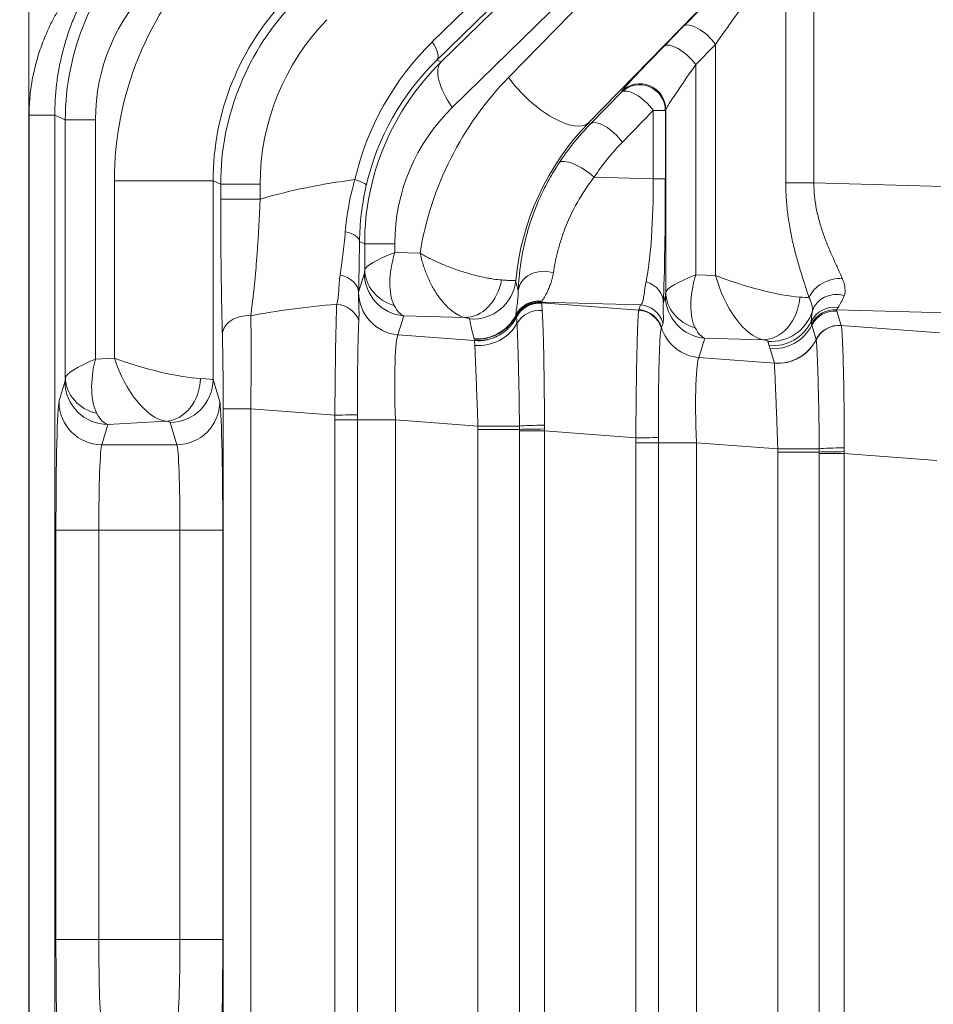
# Model space of a CAD drawing. Header units: millimetres. Extents: x 4 to 836, y 5 to 589.
# Tile 158 of 163: x 737 to 748, y 332 to 344. Entities that reach past the tile are written whole.
import ezdxf

# ---------------------------------------------------------------- set-up
doc = ezdxf.new("R2010")
doc.units = ezdxf.units.MM
doc.layers.add('1', color=7, linetype='Continuous', true_color=0xffffff)
doc.styles.add('ideas_simplex', font='simplex.shx')
doc.dimstyles.get("Standard").update_dxf_attribs({"dimtxt": 0.18, "dimasz": 0.18, "dimexe": 0.18, "dimexo": 0.0625, "dimgap": 0.09, "dimtad": 0, "dimtih": 1, "dimtoh": 1, "dimdec": 4, "dimzin": 0, "dimdsep": 46, "dimtxsty": 'Standard', "dimcen": 0.09, "dimadec": 0, "dimazin": 0, "dimtfac": 1, "dimtdec": 4, "dimtofl": 0, "dimtmove": 0, "dimatfit": 3, "dimfxl": 1, "dimtolj": 1, "dimtzin": 0, "dimarcsym": 0})

# ---------------------------------------------------------------- blocks, each defined once
blk = doc.blocks.new('_U0')
at = {"layer": '1', "color": 27, "lineweight": 13}
for p, q in [((692.58978, 322.531272), (733.359921, 387.302931)), ((733.359921, 387.302931), (735.359921, 387.302931))]:
    blk.add_line(p, q, dxfattribs=at)
at = {"layer": '1', "color": 27, "lineweight": 18}
for points in [[(698.87565, 332.517655), (700.026073, 335.338352), (700.921432, 334.774779)], [(696.585037, 328.878549), (695.434614, 326.057851), (694.539254, 326.621425)]]:
    blk.add_solid(points, dxfattribs=at)
at = {"layer": '1', "color": 87, "linetype": 'Continuous', "lineweight": 25, "char_height": 3, "attachment_point": 7, "line_spacing_factor": 1.204819, "style": 'ideas_simplex'}
for s, insert in [('\\W0.5945;4 N°5 {\\Fgdt;x}6', (740.588921, 384.937931)), ('\\W0.9188;M', (737.018921, 384.937931))]:
    blk.add_mtext(s, dxfattribs=dict(at, insert=insert))
blk = doc.blocks.new('_U8')
at = {"layer": '1', "color": 87, "lineweight": 25}
for p, q in [((783.434647, 346.409442), (777.809647, 346.409442)), ((777.809647, 346.409442), (777.809647, 344.909442)), ((783.434647, 344.909442), (783.434647, 346.409442)), ((777.809647, 333.704442), (777.809647, 332.204442)), ((783.434647, 332.204442), (783.434647, 333.704442)), ((777.809647, 332.204442), (783.434647, 332.204442))]:
    blk.add_line(p, q, dxfattribs=at)
at = {"layer": '1', "color": 27, "lineweight": 13}
blk.add_line((784.934647, 313.020432), (784.934647, 346.409442), dxfattribs=at)
at = {"layer": '1', "color": 152, "lineweight": 13}
for p, q in [((700.230343, 330.698102), (786.934647, 330.698102)), ((700.230343, 313.020432), (786.934647, 313.020432))]:
    blk.add_line(p, q, dxfattribs=at)
at = {"layer": '1', "color": 27, "lineweight": 18}
for points in [[(784.934647, 330.698102), (785.463627, 327.698104), (784.405666, 327.6981)], [(784.934647, 313.020432), (784.405666, 316.02043), (785.463627, 316.020434)]]:
    blk.add_solid(points, dxfattribs=at)
at = {"layer": '1', "color": 87, "linetype": 'Continuous', "lineweight": 25, "char_height": 3, "attachment_point": 7, "rotation": 90, "line_spacing_factor": 1.204819, "style": 'ideas_simplex'}
for s, insert in [('\\W1.2097;17,7', (775.968647, 333.651942)), ('\\W1.2097;.696', (783.281147, 333.651942))]:
    blk.add_mtext(s, dxfattribs=dict(at, insert=insert))

msp = doc.modelspace()

# ---------------------------------------------------------------- linework, layer by layer
at = {"layer": '1', "color": 143, "linetype": 'Continuous', "lineweight": 13}
for p, q in [((737.603, 262.136), (737.603, 359.583)), ((742.303, 343.429), (750.939, 351.863)), ((750.992, 351.651), (742.356, 343.217)), ((742.407, 343.196), (748.107, 348.763)), ((748.237, 348.233), (742.537, 342.666)), ((743.193, 343.015), (748.237, 348.177)), ((748.092, 346.548), (744.122, 342.485)), ((746.423, 341.787), (746.423, 344.545)), ((746.75, 344.545), (746.75, 341.787)), ((745.003, 343.377), (745.233, 343.613)), ((745.605, 343.401), (745.375, 343.165)), ((745.605, 340.711), (745.605, 343.401)), ((742.356, 343.217), (742.407, 343.196)), ((745.375, 343.165), (745.375, 340.717)), ((744.148, 342.475), (744.508, 342.843)), ((744.508, 342.843), (744.513, 342.855)), ((737.607, 342.576), (737.906, 342.576)), ((737.607, 279.143), (737.607, 342.576)), ((738.029, 342.524), (737.906, 342.576)), ((737.906, 342.576), (737.906, 279.143)), ((744.88, 342.631), (744.52, 342.263)), ((745.02, 342.631), (744.88, 342.631)), ((744.88, 341.836), (744.88, 342.631)), ((745.025, 342.643), (745.02, 342.631)), ((745.02, 342.631), (745.02, 341.836)), ((745.025, 340.514), (745.025, 342.643)), ((738.029, 339.517), (738.029, 342.524)), ((738.029, 342.524), (738.379, 342.524)), ((738.379, 342.524), (738.379, 339.735)), ((744.122, 342.485), (744.148, 342.475)), ((738.601, 339.747), (738.601, 341.812)), ((739.75, 341.812), (738.601, 341.812)), ((739.839, 341.775), (739.75, 341.812)), ((739.75, 341.812), (739.75, 339.497)), ((740.299, 341.775), (739.839, 341.775)), ((739.839, 341.599), (739.839, 341.775)), ((740.299, 341.775), (740.299, 341.599)), ((744.191, 341.854), (744.88, 341.836)), ((744.88, 341.836), (745.02, 341.836)), ((746.423, 341.787), (746.75, 341.787)), ((746.75, 341.787), (748.438, 341.742)), ((740.299, 341.599), (739.839, 341.599)), ((741.517, 341.08), (741.457, 341.105)), ((741.517, 340.775), (741.517, 341.08)), ((741.517, 341.08), (741.867, 341.08)), ((741.867, 341.08), (741.867, 340.978)), ((741.867, 340.978), (742.162, 340.97)), ((741.446, 340.515), (741.514, 340.736)), ((745.375, 340.717), (745.605, 340.711)), ((744.731, 340.368), (743.574, 340.399)), ((743.576, 340.392), (744.711, 340.306)), ((744.713, 340.312), (744.731, 340.368)), ((744.997, 340.394), (745.021, 340.475)), ((748.289, 340.275), (747.016, 340.308)), ((747.02, 340.295), (747.069, 340.128)), ((741.973, 340.239), (741.905, 340.019)), ((742.685, 340.221), (741.973, 340.239)), ((744.993, 340.159), (744.975, 340.103)), ((746.777, 339.964), (746.728, 340.131)), ((747.069, 340.128), (748.218, 340.042)), ((741.905, 340.019), (742.798, 339.951)), ((745.481, 339.978), (745.412, 339.754)), ((746.159, 339.961), (745.481, 339.978)), ((746.229, 339.892), (746.214, 339.943)), ((746.29, 339.689), (746.241, 339.857)), ((738.379, 339.735), (738.601, 339.747)), ((745.412, 339.754), (746.29, 339.688)), ((737.955, 339.237), (738.025, 339.472)), ((739.75, 339.497), (739.828, 339.237)), ((740.189, 339.157), (739.869, 339.157)), ((739.869, 331.561), (739.869, 339.157)), ((740.189, 339.157), (740.189, 331.561)), ((741.17, 339.083), (740.189, 339.157)), ((739.202, 339.011), (738.525, 338.974)), ((739.328, 338.739), (739.25, 338.999)), ((741.17, 339.027), (741.435, 339.027)), ((741.17, 331.691), (741.17, 339.027)), ((741.435, 339.027), (741.875, 339.027)), ((741.435, 339.027), (741.435, 331.691)), ((742.837, 338.955), (741.875, 339.027)), ((741.875, 339.027), (741.875, 331.691)), ((738.525, 338.974), (738.455, 338.739)), ((742.837, 331.802), (742.837, 338.917)), ((742.837, 338.917), (743.321, 338.917)), ((743.321, 338.899), (743.611, 338.899)), ((743.321, 331.82), (743.321, 338.899)), ((743.611, 338.899), (743.611, 331.82)), ((744.676, 338.818), (743.611, 338.899)), ((744.677, 338.762), (744.941, 338.762)), ((744.677, 331.956), (744.677, 338.762)), ((745.382, 338.762), (744.941, 338.762)), ((744.941, 338.762), (744.941, 331.956)), ((746.33, 338.691), (745.382, 338.762)), ((745.382, 338.762), (745.382, 331.956)), ((738.455, 338.739), (739.328, 338.739)), ((746.33, 332.065), (746.33, 338.653)), ((746.814, 338.653), (746.33, 338.653)), ((746.814, 338.635), (747.105, 338.635)), ((746.814, 332.084), (746.814, 338.635)), ((747.105, 338.635), (747.105, 332.084)), ((748.183, 338.554), (747.105, 338.635)), ((737.919, 337.743), (738.419, 337.743)), ((737.919, 332.976), (737.919, 337.743)), ((739.364, 337.743), (738.419, 337.743)), ((738.419, 337.743), (738.419, 332.976)), ((739.364, 337.743), (739.864, 337.743)), ((739.364, 332.976), (739.364, 337.743)), ((739.864, 337.743), (739.864, 332.976)), ((737.919, 332.976), (738.419, 332.976)), ((738.419, 332.976), (739.364, 332.976)), ((739.364, 332.976), (739.864, 332.976))]:
    msp.add_line(p, q, dxfattribs=at)
for centre, major_axis, ratio, start_param, end_param in [((745.793, 344.139), (-1.05, -1.051), 0.01851, 4.102497, 5.256049), ((741.067, 342.508), (-2.979, 0.605), 0.986374, 5.695837, 6.480952), ((746.005, 343.927), (-0.75, -1.051), 0.017505, 4.096494, 5.250045), ((742.291, 341.836), (-0.71, -3.685), 0.98281, 4.120782, 4.905896), ((740.668, 342.508), (-2.243, 0.46), 0.981792, 5.696772, 6.481886), ((742.691, 341.836), (-0.564, -2.949), 0.978608, 4.120293, 4.905408), ((742.796, 341.792), (-0.57, -2.947), 0.984491, 4.121117, 4.906231), ((742.956, 341.792), (-0.511, -2.653), 0.98281, 4.120782, 4.905896), ((745.445, 343.401), (0.215, -0.21), 0.402972, 1.179669, 3.112987), ((744.678, 341.079), (-3.29, 0.675), 0.981792, 5.696772, 6.260971), ((742.144, 343.429), (0.21, -0.215), 0.410893, 0.028717, 1.189164), ((745.562, 343.904), (-1.05, -1.051), 0.01851, 5.256049, 6.238485), ((745.215, 343.165), (0.215, -0.21), 0.402972, 1.179669, 3.112987), ((744.555, 341.063), (-2.979, 0.605), 0.986374, 5.695837, 6.480952), ((744.518, 341.079), (-2.996, 0.616), 0.97997, 5.69697, 6.261169), ((742.937, 342.666), (0.524, -0.537), 0.410893, 3.170309, 4.330756), ((745.774, 343.692), (-0.75, -1.051), 0.017505, 5.250045, 6.232481), ((745.803, 340.381), (-0.71, -3.685), 0.98281, 4.120782, 4.741745), ((743.592, 343.015), (-0.536, 0.524), 0.402972, 1.179669, 3.112987), ((744.72, 342.631), (0.277, -0.115), 0.997667, 0.393526, 2.748067), ((744.725, 342.643), (0.277, -0.115), 0.997667, 0.393526, 2.748067), ((744.72, 342.631), (0.215, -0.21), 0.402972, 1.179669, 3.112987), ((744.156, 341.063), (-2.243, 0.46), 0.981792, 5.696772, 6.481886), ((746.203, 340.381), (-0.564, -2.949), 0.978608, 4.120293, 4.807431), ((746.239, 340.366), (-0.57, -2.947), 0.984491, 4.121117, 4.316195), ((744.36, 342.263), (-0.215, 0.21), 0.402972, 4.321261, 6.254579), ((746.399, 340.366), (-0.511, -2.653), 0.98281, 4.120782, 4.31586), ((744.031, 341.854), (-0.251, 0.165), 0.326637, 4.250465, 6.253787), ((743.259, 338.857), (-5.359, 0.61), 0.555322, 5.128622, 5.359549), ((741.243, 341.826), (0.292, -0.067), 0.139135, 0.028194, 1.024406), ((744.663, 341.863), (-0.01, 1.501), 0.144199, 3.75491, 4.693626), ((744.963, 341.863), (-0.001, 1.801), 0.031454, 3.758799, 4.697514), ((741.157, 341.105), (-0.3, 0.004), 0.431916, 3.170621, 4.25262), ((742.267, 340.978), (-0.749, -0.213), 0.16115, 5.228872, 6.211309), ((742.267, 340.978), (-0.292, -0.731), 0.480074, 4.902082, 5.884519), ((741.145, 340.512), (-0.3, 0.008), 0.714578, 3.179021, 4.439644), ((741.513, 340.985), (0, 0.25), 0.031454, 3.243932, 3.715078), ((742.013, 340.736), (-0.478, 0.146), 0.996014, 0.297852, 1.785245), ((742.017, 340.775), (0.499, -0.024), 0.878584, 3.196431, 4.437869), ((743.606, 340.514), (-0.3, 0.008), 0.813973, 4.361865, 6.237003), ((745.774, 340.717), (-0.749, -0.213), 0.16115, 5.228872, 6.211309), ((745.774, 340.717), (-0.292, -0.731), 0.480074, 4.902082, 5.884519), ((742.725, 340.717), (0.095, 0.491), 0.78085, 3.281561, 4.741325), ((742.779, 340.7), (-0.49, -0.101), 0.995869, 1.286442, 2.838389), ((746.282, 340.348), (-2.322, 3.107), 0.675351, 1.016415, 1.050221), ((744.697, 340.394), (-0.3, 0.013), 0.858349, 3.192635, 4.413477), ((746.005, 340.711), (-0.749, 0.223), 0.167328, 1.058343, 2.511926), ((746.005, 340.711), (-0.267, 0.744), 0.48275, 1.399063, 2.852645), ((746.971, 340.449), (-0.275, -0.121), 0.688049, 4.019649, 5.714213), ((741.45, 339.016), (0, 1.504), 0.026222, 0.085493, 0.105871), ((741.946, 340.515), (-0.478, 0.146), 0.996014, 0.297852, 1.785245), ((745.02, 340.724), (0, 0.25), 0.031454, 3.243932, 3.715078), ((745.524, 340.514), (0.499, -0.024), 0.878584, 3.196431, 4.437869), ((747.021, 340.213), (-0.296, 0.051), 0.915327, 4.590477, 6.157527), ((744.059, 338.857), (-5.474, 0.489), 0.272631, 5.287995, 5.521537), ((741.161, 340.117), (0.299, -0.018), 0.865443, 0.335733, 1.522818), ((743.548, 340.117), (-0.3, 0.007), 0.98984, 4.621273, 5.846455), ((743.548, 340.111), (-0.3, -0.013), 0.991805, 4.563925, 5.776996), ((743.55, 340.101), (-0.288, -0.085), 0.995635, 4.346565, 5.532964), ((743.552, 340.094), (-0.288, -0.083), 0.995657, 4.35315, 5.53955), ((743.553, 340.091), (-0.298, -0.037), 0.993647, 4.506512, 5.693455), ((743.553, 340.09), (-0.298, -0.033), 0.992902, 4.519588, 5.706537), ((744.706, 340.07), (0.287, -0.088), 0.996014, 0.598846, 1.785245), ((745.521, 340.475), (-0.478, 0.146), 0.996014, 0.297852, 1.785245), ((746.199, 340.457), (0.093, 0.491), 0.77245, 3.279264, 4.858354), ((746.005, 340.459), (-0.75, 0.02), 0.029238, 3.544067, 3.821783), ((742.013, 340.985), (-0.012, -0.75), 0.344743, 5.705365, 6.176511), ((743.557, 340.023), (-0.299, -0.017), 0.935903, 4.562949, 5.749431), ((744.687, 340.008), (-0.268, 0.136), 0.995564, 3.909371, 5.098516), ((744.689, 340.014), (0.287, -0.088), 0.996014, 0.598846, 1.785245), ((746.255, 340.439), (-0.48, -0.14), 0.995643, 1.207413, 2.56964), ((746.99, 340.045), (-0.298, 0.034), 0.982269, 4.678398, 5.944958), ((746.992, 340.01), (-0.284, -0.098), 0.995471, 4.301453, 5.487852), ((746.996, 339.997), (-0.288, -0.084), 0.995643, 4.349005, 5.535405), ((740.159, 340.025), (0.3, 0.008), 0.722159, 1.448499, 3.103741), ((740.137, 339.153), (-0.023, -1.503), 0.034806, 1.573947, 2.380449), ((746.242, 339.852), (-2.573, 3.534), 0.711936, 1.004173, 1.06213), ((742.832, 340.469), (-0.484, -0.124), 0.995743, 1.239243, 2.430754), ((742.833, 340.466), (-0.482, -0.133), 0.995688, 1.221343, 2.410387), ((742.838, 340.448), (0.481, 0.135), 0.995673, 4.358194, 5.544159), ((742.838, 340.447), (0.485, 0.123), 0.995093, 4.382528, 5.568488), ((742.847, 340.363), (0.499, 0.036), 0.938818, 4.549588, 5.735921), ((746.269, 340.389), (-0.48, -0.14), 0.995643, 1.207413, 2.411234), ((739.837, 339.153), (0, -1.203), 0.026128, 1.574077, 2.38058), ((745.452, 340.25), (-0.478, 0.146), 0.996014, 0.598846, 1.785245), ((745.52, 340.724), (-0.012, -0.75), 0.344743, 5.705365, 6.176511), ((746.281, 340.354), (-0.48, -0.14), 0.995643, 1.207413, 2.393812), ((747.044, 339.83), (-0.288, -0.084), 0.995643, 4.349005, 5.535405), ((747.045, 339.83), (-0.292, -0.068), 0.995069, 4.402956, 5.589592), ((747.045, 339.828), (-0.297, -0.044), 0.993716, 4.484311, 5.671202), ((741.95, 339.016), (-0.038, 1.006), 0.073389, 0.079108, 1.557174), ((745.964, 339.963), (-0.25, 0.021), 0.087194, 3.174945, 3.828159), ((746.33, 340.186), (-0.48, -0.14), 0.995643, 1.207413, 2.393768), ((746.331, 340.184), (-0.479, -0.144), 0.995612, 1.198056, 2.384063), ((738.779, 339.735), (-0.749, -0.229), 0.170757, 5.222502, 6.204939), ((738.779, 339.735), (-0.254, -0.751), 0.483887, 4.874385, 5.856821), ((739, 339.747), (-0.749, 0.207), 0.157833, 1.052243, 2.549231), ((739, 339.747), (-0.306, 0.723), 0.478289, 1.371252, 2.868239), ((745.456, 338.752), (-0.038, 1.006), 0.073389, 0.079108, 1.557174), ((738.025, 339.721), (0, -0.25), 0.031404, 0.10491, 0.619461), ((738.525, 339.472), (-0.479, 0.143), 0.995856, 0.291963, 1.860478), ((738.529, 339.517), (0.499, -0.022), 0.864178, 3.193639, 4.485026), ((739.202, 339.509), (0.059, 0.497), 0.802499, 3.288192, 4.807197), ((739.25, 339.497), (-0.479, -0.143), 0.995856, 1.281115, 2.84963), ((739, 339.496), (-0.75, 0), 0.029163, 3.167773, 3.777582), ((737.959, 337.743), (0, -1.5), 0.026186, 3.228859, 4.712389), ((738.455, 339.237), (0.479, -0.143), 0.995856, 3.433556, 5.002071), ((739.328, 339.237), (0.479, 0.143), 0.995856, 4.422707, 5.991222), ((739.824, 337.743), (0, -1.5), 0.026186, 1.570796, 3.054326), ((738.525, 339.721), (-0.025, 0.75), 0.344332, 2.531192, 3.045743), ((739, 338.998), (-0.25, 0), 0.087489, 3.167773, 3.777582), ((741.149, 339.083), (-0.3, -0.004), 0.000932, 1.640603, 2.828939), ((742.872, 338.955), (0.5, -0.001), 0.000077, 4.642576, 5.82725), ((743.59, 338.954), (-0.3, -0.006), 0.044184, 4.638292, 5.826805), ((743.59, 338.917), (-0.3, -0.002), 0.014605, 4.641342, 5.828738), ((744.655, 338.818), (-0.3, -0.004), 0.000932, 1.640603, 2.828939), ((738.458, 337.743), (0, -1), 0.039279, 3.228859, 4.712389), ((739.325, 337.743), (0, -1), 0.039279, 1.570796, 3.054326), ((746.365, 338.691), (-0.5, 0.001), 0.000077, 1.500983, 2.685657), ((747.083, 338.69), (-0.3, -0.006), 0.044184, 4.638292, 5.826805), ((747.084, 338.653), (-0.3, -0.002), 0.014605, 4.641342, 5.828738), ((737.959, 332.976), (0, -1.5), 0.026186, 4.712389, 6.195919), ((738.458, 332.976), (0, -1), 0.039279, 4.712389, 6.195919), ((739.325, 332.976), (0, -1), 0.039279, 0.087266, 1.570796), ((739.824, 332.976), (0, -1.5), 0.026186, 0.087266, 1.570796)]:
    msp.add_ellipse(centre, major_axis=major_axis, ratio=ratio, start_param=start_param, end_param=end_param, dxfattribs=at)
for points, knots in [([(737.607, 342.576), (737.607, 342.645), (737.613, 342.782), (737.631, 342.918), (737.65, 343.019), (737.656, 343.053), (737.672, 343.12), (737.68, 343.154), (737.707, 343.253), (737.727, 343.319), (737.762, 343.415), (737.775, 343.447), (737.801, 343.511), (737.814, 343.543), (737.857, 343.636), (737.888, 343.696), (737.953, 343.814), (737.987, 343.871), (738.059, 343.982), (738.097, 344.036), (738.136, 344.087)], [0, 0, 0, 0, 0.125, 0.25, 0.25, 0.3125, 0.3125, 0.375, 0.375, 0.5, 0.5, 0.5625, 0.5625, 0.625, 0.625, 0.75, 0.75, 0.875, 0.875, 1, 1, 1, 1]), ([(738.242, 343.95), (738.215, 343.899), (738.19, 343.846), (738.142, 343.74), (738.119, 343.685), (738.077, 343.574), (738.057, 343.517), (738.03, 343.431), (738.022, 343.402), (738.006, 343.344), (737.998, 343.315), (737.977, 343.228), (737.965, 343.17), (737.943, 343.052), (737.934, 342.993), (737.913, 342.816), (737.906, 342.696), (737.906, 342.576)], [0, 0, 0, 0, 0.125, 0.125, 0.25, 0.25, 0.375, 0.375, 0.4375, 0.4375, 0.5, 0.5, 0.625, 0.625, 0.75, 0.75, 1, 1, 1, 1]), ([(743.307, 340.533), (743.31, 340.633), (743.319, 340.743), (743.346, 340.919), (743.357, 340.98), (743.377, 341.074), (743.385, 341.106), (743.401, 341.171), (743.41, 341.203), (743.457, 341.367), (743.506, 341.499), (743.596, 341.696), (743.629, 341.762), (743.683, 341.859), (743.702, 341.892), (743.741, 341.957), (743.761, 341.989), (743.782, 342.021)], [0, 0, 0, 0, 0.25, 0.25, 0.375, 0.375, 0.4375, 0.4375, 0.5, 0.5, 0.75, 0.75, 0.875, 0.875, 0.9375, 0.9375, 1, 1, 1, 1]), ([(741.291, 341.219), (741.299, 341.317), (741.312, 341.416), (741.349, 341.619), (741.372, 341.721), (741.403, 341.826)], [0, 0, 0, 0, 0.5, 0.5, 1, 1, 1, 1]), ([(744.191, 341.854), (744.116, 341.758), (744.051, 341.66), (743.939, 341.462), (743.892, 341.363), (743.844, 341.239), (743.835, 341.215), (743.818, 341.166), (743.794, 341.095), (743.775, 341.026), (743.742, 340.895), (743.727, 340.813), (743.715, 340.741)], [0, 0, 0, 0, 0.25, 0.25, 0.5, 0.5, 0.5625, 0.5625, 0.625, 0.75, 0.75, 1, 1, 1, 1]), ([(746.695, 340.449), (746.68, 340.496), (746.664, 340.545), (746.632, 340.645), (746.615, 340.697), (746.582, 340.805), (746.566, 340.859), (746.536, 340.969), (746.522, 341.025), (746.495, 341.139), (746.483, 341.196), (746.462, 341.313), (746.453, 341.372), (746.438, 341.489), (746.427, 341.607), (746.423, 341.727), (746.423, 341.787)], [0, 0, 0, 0, 0.125, 0.125, 0.25, 0.25, 0.375, 0.375, 0.5, 0.5, 0.625, 0.625, 0.75, 0.75, 0.875, 1, 1, 1, 1]), ([(746.75, 341.787), (746.75, 341.734), (746.753, 341.681), (746.764, 341.577), (746.772, 341.526), (746.788, 341.449), (746.793, 341.424), (746.806, 341.373), (746.813, 341.348), (746.834, 341.273), (746.85, 341.224), (746.884, 341.13), (746.902, 341.083), (746.93, 341.015), (746.94, 340.993), (746.959, 340.949), (746.969, 340.927), (746.997, 340.863), (747.016, 340.822), (747.052, 340.744), (747.068, 340.707), (747.083, 340.671)], [0, 0, 0, 0, 0.125, 0.125, 0.25, 0.25, 0.3125, 0.3125, 0.375, 0.375, 0.5, 0.5, 0.625, 0.625, 0.6875, 0.6875, 0.75, 0.75, 0.875, 0.875, 1, 1, 1, 1]), ([(740.299, 341.599), (740.296, 341.533), (740.293, 341.467), (740.287, 341.338), (740.284, 341.274), (740.278, 341.18), (740.276, 341.149), (740.272, 341.088), (740.27, 341.057), (740.264, 340.966), (740.259, 340.907), (740.245, 340.737), (740.235, 340.63), (740.222, 340.503), (740.219, 340.477), (740.213, 340.428), (740.205, 340.355), (740.196, 340.285), (740.189, 340.24)], [0, 0, 0, 0, 0.125, 0.125, 0.25, 0.25, 0.3125, 0.3125, 0.375, 0.375, 0.5, 0.5, 0.75, 0.75, 0.8125, 0.8125, 0.875, 1, 1, 1, 1]), ([(741.232, 340.716), (741.243, 340.789), (741.254, 340.867), (741.269, 340.992), (741.274, 341.036), (741.283, 341.125), (741.287, 341.171), (741.291, 341.219)], [0, 0, 0, 0, 0.5, 0.5, 0.75, 0.75, 1, 1, 1, 1]), ([(743.111, 340.657), (743.082, 340.659), (743.05, 340.663), (742.998, 340.671), (742.98, 340.674), (742.943, 340.68), (742.924, 340.684), (742.865, 340.696), (742.824, 340.706), (742.739, 340.729), (742.697, 340.741), (742.632, 340.762), (742.61, 340.769), (742.567, 340.784), (742.545, 340.792), (742.48, 340.816), (742.437, 340.834), (742.375, 340.861), (742.354, 340.87), (742.314, 340.889), (742.294, 340.899), (742.254, 340.919), (742.235, 340.929), (742.207, 340.944), (742.198, 340.949), (742.18, 340.96), (742.171, 340.965), (742.162, 340.97)], [0, 0, 0, 0, 0.125, 0.125, 0.1875, 0.1875, 0.25, 0.25, 0.375, 0.375, 0.5, 0.5, 0.5625, 0.5625, 0.625, 0.625, 0.75, 0.75, 0.8125, 0.8125, 0.875, 0.875, 0.9375, 0.9375, 0.96875, 0.96875, 1, 1, 1, 1]), ([(742.685, 340.221), (742.659, 340.226), (742.632, 340.236), (742.592, 340.257), (742.579, 340.265), (742.552, 340.283), (742.538, 340.293), (742.498, 340.325), (742.472, 340.35), (742.42, 340.408), (742.396, 340.439), (742.36, 340.49), (742.349, 340.508), (742.326, 340.544), (742.315, 340.563), (742.283, 340.622), (742.264, 340.663), (742.237, 340.726), (742.229, 340.748), (742.213, 340.791), (742.205, 340.813), (742.191, 340.858), (742.184, 340.88), (742.175, 340.914), (742.172, 340.925), (742.167, 340.948), (742.164, 340.959), (742.162, 340.97)], [0, 0, 0, 0, 0.125, 0.125, 0.1875, 0.1875, 0.25, 0.25, 0.375, 0.375, 0.5, 0.5, 0.5625, 0.5625, 0.625, 0.625, 0.75, 0.75, 0.8125, 0.8125, 0.875, 0.875, 0.9375, 0.9375, 0.96875, 0.96875, 1, 1, 1, 1]), ([(741.191, 340.375), (741.198, 340.398), (741.203, 340.423), (741.21, 340.475), (741.213, 340.502), (741.217, 340.56), (741.218, 340.59), (741.223, 340.652), (741.226, 340.684), (741.232, 340.716)], [0, 0, 0, 0, 0.25, 0.25, 0.5, 0.5, 0.75, 0.75, 1, 1, 1, 1]), ([(743.715, 340.741), (743.712, 340.717), (743.707, 340.696), (743.697, 340.655), (743.691, 340.636), (743.682, 340.609), (743.679, 340.601), (743.673, 340.584), (743.663, 340.56), (743.653, 340.538), (743.634, 340.498), (743.622, 340.476), (743.6, 340.438), (743.59, 340.423), (743.583, 340.412)], [0, 0, 0, 0, 0.125, 0.125, 0.25, 0.25, 0.3125, 0.3125, 0.375, 0.5, 0.5, 0.75, 0.75, 1, 1, 1, 1]), ([(743.276, 340.651), (743.275, 340.65), (743.266, 340.649), (743.244, 340.65), (743.223, 340.651), (743.215, 340.651), (743.198, 340.652), (743.189, 340.652), (743.159, 340.654), (743.137, 340.655), (743.111, 340.657)], [0, 0, 0, 0, 0.25, 0.5, 0.5, 0.625, 0.625, 0.75, 0.75, 1, 1, 1, 1]), ([(744.731, 340.368), (744.739, 340.374), (744.747, 340.384), (744.756, 340.405), (744.758, 340.414), (744.763, 340.432), (744.765, 340.442), (744.771, 340.476), (744.775, 340.502), (744.783, 340.563), (744.788, 340.598), (744.796, 340.636)], [0, 0, 0, 0, 0.25, 0.25, 0.375, 0.375, 0.5, 0.5, 0.75, 0.75, 1, 1, 1, 1]), ([(747.083, 340.671), (747.091, 340.65), (747.098, 340.631), (747.106, 340.602), (747.108, 340.593), (747.111, 340.576), (747.112, 340.567), (747.117, 340.527), (747.113, 340.499), (747.104, 340.476)], [0, 0, 0, 0, 0.25, 0.25, 0.375, 0.375, 0.5, 0.5, 1, 1, 1, 1]), ([(741.445, 340.512), (741.444, 340.483), (741.445, 340.455), (741.447, 340.4), (741.448, 340.373), (741.45, 340.32), (741.451, 340.293), (741.451, 340.24), (741.45, 340.213), (741.449, 340.185)], [0, 0, 0, 0, 0.25, 0.25, 0.5, 0.5, 0.75, 0.75, 1, 1, 1, 1]), ([(743.28, 340.249), (743.279, 340.26), (743.28, 340.274), (743.284, 340.308), (743.287, 340.328), (743.292, 340.363), (743.294, 340.375), (743.297, 340.401), (743.299, 340.415), (743.302, 340.445), (743.304, 340.461), (743.306, 340.496), (743.307, 340.514), (743.307, 340.533)], [0, 0, 0, 0, 0.25, 0.25, 0.5, 0.5, 0.625, 0.625, 0.75, 0.75, 0.875, 0.875, 1, 1, 1, 1]), ([(741.17, 339.083), (741.17, 339.149), (741.171, 339.214), (741.171, 339.31), (741.172, 339.343), (741.172, 339.391), (741.172, 339.407), (741.172, 339.439), (741.173, 339.454), (741.173, 339.533), (741.175, 339.656), (741.177, 339.772), (741.178, 339.843), (741.178, 339.857), (741.178, 339.885), (741.179, 339.926), (741.18, 339.965), (741.182, 340.042), (741.183, 340.091), (741.184, 340.16), (741.185, 340.182), (741.186, 340.225), (741.187, 340.246), (741.188, 340.306), (741.19, 340.342), (741.191, 340.375)], [0, 0, 0, 0, 0.125, 0.125, 0.1875, 0.1875, 0.21875, 0.21875, 0.25, 0.25, 0.375, 0.5, 0.5, 0.53125, 0.53125, 0.5625, 0.625, 0.625, 0.75, 0.75, 0.8125, 0.8125, 0.875, 0.875, 1, 1, 1, 1]), ([(743.577, 340.388), (743.577, 340.388), (743.577, 340.388), (743.577, 340.388), (743.578, 340.387), (743.578, 340.387)], [0, 0, 0, 0, 0.522587, 0.522587, 1, 1, 1, 1]), ([(743.578, 340.387), (743.579, 340.38), (743.58, 340.369), (743.583, 340.341), (743.584, 340.324), (743.585, 340.302)], [0, 0, 0, 0, 0.5, 0.5, 1, 1, 1, 1]), ([(744.997, 340.394), (744.994, 340.362), (744.994, 340.333), (744.995, 340.281), (744.996, 340.258), (744.997, 340.229), (744.997, 340.22), (744.997, 340.204), (744.997, 340.197), (744.996, 340.177), (744.995, 340.166), (744.993, 340.159)], [0, 0, 0, 0, 0.25, 0.25, 0.5, 0.5, 0.625, 0.625, 0.75, 0.75, 1, 1, 1, 1]), ([(746.734, 340.298), (746.737, 340.317), (746.735, 340.338), (746.727, 340.37), (746.725, 340.376), (746.721, 340.39), (746.718, 340.396), (746.71, 340.418), (746.703, 340.433), (746.695, 340.449)], [0, 0, 0, 0, 0.5, 0.5, 0.625, 0.625, 0.75, 0.75, 1, 1, 1, 1]), ([(747.104, 340.476), (747.091, 340.444), (747.078, 340.417), (747.053, 340.371), (747.042, 340.352), (747.033, 340.337)], [0, 0, 0, 0, 0.5, 0.5, 1, 1, 1, 1]), ([(743.585, 340.302), (743.587, 340.277), (743.589, 340.246), (743.592, 340.176), (743.594, 340.136), (743.596, 340.081), (743.596, 340.07), (743.597, 340.047), (743.597, 340.035), (743.598, 339.998), (743.599, 339.973), (743.601, 339.895), (743.602, 339.84), (743.604, 339.752), (743.605, 339.722), (743.605, 339.675), (743.606, 339.659), (743.606, 339.627), (743.606, 339.611), (743.608, 339.531), (743.608, 339.464), (743.61, 339.362), (743.61, 339.327), (743.61, 339.257), (743.611, 339.221), (743.611, 339.113), (743.612, 339.041), (743.612, 338.967)], [0, 0, 0, 0, 0.125, 0.125, 0.25, 0.25, 0.28125, 0.28125, 0.3125, 0.3125, 0.375, 0.375, 0.5, 0.5, 0.5625, 0.5625, 0.59375, 0.59375, 0.625, 0.625, 0.75, 0.75, 0.8125, 0.8125, 0.875, 0.875, 1, 1, 1, 1]), ([(744.676, 338.818), (744.676, 338.842), (744.677, 338.865), (744.677, 338.911), (744.677, 338.935), (744.677, 339.004), (744.678, 339.05), (744.679, 339.186), (744.68, 339.274), (744.681, 339.382), (744.682, 339.404), (744.682, 339.446), (744.683, 339.509), (744.684, 339.57), (744.686, 339.687), (744.688, 339.76), (744.691, 339.898), (744.692, 339.959), (744.695, 340.042), (744.696, 340.068), (744.697, 340.104), (744.698, 340.115), (744.699, 340.138), (744.699, 340.149), (744.701, 340.2), (744.703, 340.232), (744.706, 340.269), (744.707, 340.28), (744.709, 340.292), (744.709, 340.296), (744.71, 340.302), (744.711, 340.304), (744.711, 340.306)], [0, 0, 0, 0, 0.03125, 0.03125, 0.0625, 0.0625, 0.125, 0.125, 0.25, 0.25, 0.28125, 0.28125, 0.3125, 0.375, 0.375, 0.5, 0.5, 0.625, 0.625, 0.6875, 0.6875, 0.71875, 0.71875, 0.75, 0.75, 0.875, 0.875, 0.9375, 0.9375, 0.96875, 0.96875, 1, 1, 1, 1]), ([(746.72, 340.174), (746.72, 340.188), (746.722, 340.206), (746.727, 340.247), (746.73, 340.271), (746.734, 340.298)], [0, 0, 0, 0, 0.5, 0.5, 1, 1, 1, 1]), ([(741.449, 340.185), (741.447, 340.157), (741.446, 340.125), (741.444, 340.074), (741.443, 340.056), (741.442, 340.02), (741.442, 340.001), (741.44, 339.942), (741.439, 339.901), (741.438, 339.835), (741.437, 339.813), (741.437, 339.767), (741.436, 339.743), (741.435, 339.671), (741.434, 339.572), (741.434, 339.468), (741.434, 339.389), (741.434, 339.361), (741.434, 339.307), (741.434, 339.28), (741.434, 339.198), (741.434, 339.142), (741.434, 339.087)], [0, 0, 0, 0, 0.125, 0.125, 0.1875, 0.1875, 0.25, 0.25, 0.375, 0.375, 0.4375, 0.4375, 0.5, 0.5, 0.625, 0.75, 0.75, 0.8125, 0.8125, 0.875, 0.875, 1, 1, 1, 1]), ([(742.738, 340.203), (742.738, 340.206), (742.733, 340.208), (742.719, 340.213), (742.713, 340.214), (742.7, 340.217), (742.693, 340.219), (742.685, 340.221)], [0, 0, 0, 0, 0.5, 0.5, 0.75, 0.75, 1, 1, 1, 1]), ([(743.321, 338.954), (743.32, 339.02), (743.318, 339.149), (743.316, 339.274), (743.315, 339.367), (743.314, 339.398), (743.313, 339.458), (743.312, 339.487), (743.311, 339.574), (743.309, 339.629), (743.307, 339.708), (743.307, 339.734), (743.306, 339.772), (743.305, 339.784), (743.305, 339.809), (743.304, 339.821), (743.302, 339.879), (743.301, 339.922), (743.299, 339.981), (743.298, 340), (743.297, 340.027), (743.297, 340.035), (743.296, 340.052), (743.296, 340.06), (743.294, 340.1), (743.292, 340.127), (743.291, 340.15)], [0, 0, 0, 0, 0.125, 0.25, 0.25, 0.3125, 0.3125, 0.375, 0.375, 0.5, 0.5, 0.5625, 0.5625, 0.59375, 0.59375, 0.625, 0.625, 0.75, 0.75, 0.8125, 0.8125, 0.84375, 0.84375, 0.875, 0.875, 1, 1, 1, 1]), ([(744.973, 340.096), (744.972, 340.094), (744.972, 340.091), (744.97, 340.085), (744.97, 340.082), (744.968, 340.07), (744.966, 340.061), (744.963, 340.028), (744.96, 339.999), (744.957, 339.954), (744.957, 339.945), (744.956, 339.926), (744.954, 339.896), (744.953, 339.862), (744.95, 339.792), (744.948, 339.739), (744.945, 339.622), (744.944, 339.559), (744.942, 339.46), (744.942, 339.426), (744.941, 339.355), (744.941, 339.319), (744.94, 339.209), (744.94, 339.134), (744.94, 339.019), (744.94, 338.98), (744.94, 338.921), (744.94, 338.901), (744.941, 338.862), (744.941, 338.842), (744.941, 338.822)], [0, 0, 0, 0, 0.03125, 0.03125, 0.0625, 0.0625, 0.125, 0.125, 0.25, 0.25, 0.28125, 0.28125, 0.3125, 0.375, 0.375, 0.5, 0.5, 0.625, 0.625, 0.6875, 0.6875, 0.75, 0.75, 0.875, 0.875, 0.9375, 0.9375, 0.96875, 0.96875, 1, 1, 1, 1]), ([(747.07, 340.125), (747.072, 340.115), (747.074, 340.097), (747.077, 340.06), (747.079, 340.046), (747.08, 340.021), (747.081, 340.013), (747.082, 339.995), (747.082, 339.985), (747.085, 339.935), (747.087, 339.889), (747.09, 339.81), (747.09, 339.782), (747.092, 339.738), (747.092, 339.723), (747.093, 339.692), (747.093, 339.676), (747.096, 339.595), (747.097, 339.526), (747.099, 339.415), (747.1, 339.377), (747.1, 339.318), (747.101, 339.298), (747.101, 339.258), (747.102, 339.238), (747.103, 339.136), (747.104, 339.052), (747.105, 338.924), (747.105, 338.88), (747.105, 338.815), (747.105, 338.792), (747.105, 338.748), (747.105, 338.726), (747.105, 338.704)], [0, 0, 0, 0, 0.125, 0.125, 0.1875, 0.1875, 0.21875, 0.21875, 0.25, 0.25, 0.375, 0.375, 0.4375, 0.4375, 0.46875, 0.46875, 0.5, 0.5, 0.625, 0.625, 0.6875, 0.6875, 0.71875, 0.71875, 0.75, 0.75, 0.875, 0.875, 0.9375, 0.9375, 0.96875, 0.96875, 1, 1, 1, 1]), ([(746.814, 338.69), (746.813, 338.77), (746.812, 338.848), (746.811, 338.963), (746.81, 339.001), (746.809, 339.058), (746.809, 339.076), (746.808, 339.114), (746.808, 339.132), (746.806, 339.224), (746.805, 339.294), (746.802, 339.393), (746.801, 339.425), (746.8, 339.488), (746.799, 339.519), (746.796, 339.606), (746.795, 339.658), (746.792, 339.729), (746.791, 339.751), (746.79, 339.783), (746.789, 339.793), (746.788, 339.812), (746.788, 339.821), (746.786, 339.865), (746.784, 339.894), (746.781, 339.927), (746.781, 339.936), (746.779, 339.952), (746.778, 339.957), (746.777, 339.961)], [0, 0, 0, 0, 0.125, 0.125, 0.1875, 0.1875, 0.21875, 0.21875, 0.25, 0.25, 0.375, 0.375, 0.4375, 0.4375, 0.5, 0.5, 0.625, 0.625, 0.6875, 0.6875, 0.71875, 0.71875, 0.75, 0.75, 0.875, 0.875, 0.9375, 0.9375, 1, 1, 1, 1]), ([(742.837, 338.955), (742.835, 339.006), (742.831, 339.107), (742.828, 339.206), (742.825, 339.279), (742.824, 339.303), (742.822, 339.35), (742.821, 339.374), (742.819, 339.442), (742.817, 339.485), (742.815, 339.548), (742.814, 339.569), (742.812, 339.608), (742.812, 339.627), (742.809, 339.683), (742.808, 339.716), (742.806, 339.763), (742.805, 339.778), (742.804, 339.806), (742.804, 339.819), (742.802, 339.856), (742.801, 339.877), (742.8, 339.895)], [0, 0, 0, 0, 0.125, 0.25, 0.25, 0.3125, 0.3125, 0.375, 0.375, 0.5, 0.5, 0.5625, 0.5625, 0.625, 0.625, 0.75, 0.75, 0.8125, 0.8125, 0.875, 0.875, 1, 1, 1, 1]), ([(746.33, 338.691), (746.328, 338.753), (746.326, 338.814), (746.323, 338.905), (746.322, 338.935), (746.32, 338.979), (746.319, 338.994), (746.318, 339.023), (746.318, 339.038), (746.315, 339.11), (746.313, 339.165), (746.31, 339.244), (746.309, 339.269), (746.308, 339.307), (746.307, 339.319), (746.306, 339.343), (746.306, 339.354), (746.303, 339.412), (746.302, 339.453), (746.299, 339.509), (746.299, 339.526), (746.297, 339.559), (746.296, 339.574), (746.294, 339.615), (746.293, 339.637), (746.292, 339.662), (746.291, 339.669), (746.291, 339.681), (746.29, 339.685), (746.29, 339.688)], [0, 0, 0, 0, 0.125, 0.125, 0.1875, 0.1875, 0.21875, 0.21875, 0.25, 0.25, 0.375, 0.375, 0.4375, 0.4375, 0.46875, 0.46875, 0.5, 0.5, 0.625, 0.625, 0.6875, 0.6875, 0.75, 0.75, 0.875, 0.875, 0.9375, 0.9375, 1, 1, 1, 1])]:
    msp.add_open_spline(points, degree=3, knots=knots, dxfattribs=at)
at = {"layer": '1', "color": 143, "linetype": 'Continuous', "lineweight": 18}
for points, knots in [([(741.535, 341.76), (741.509, 341.646), (741.49, 341.535), (741.465, 341.316), (741.458, 341.209), (741.457, 341.105)], [0, 0, 0, 0, 0.5, 0.5, 1, 1, 1, 1]), ([(739.859, 340.025), (739.857, 340.077), (739.856, 340.13), (739.854, 340.214), (739.853, 340.243), (739.852, 340.3), (739.852, 340.33), (739.849, 340.478), (739.846, 340.604), (739.844, 340.803), (739.843, 340.871), (739.842, 340.959), (739.842, 340.976), (739.842, 341.012), (739.841, 341.065), (739.841, 341.119), (739.84, 341.228), (739.84, 341.301), (739.839, 341.449), (739.839, 341.523), (739.839, 341.599)], [0, 0, 0, 0, 0.125, 0.125, 0.1875, 0.1875, 0.25, 0.25, 0.5, 0.5, 0.625, 0.625, 0.65625, 0.65625, 0.6875, 0.75, 0.75, 0.875, 0.875, 1, 1, 1, 1]), ([(741.457, 341.105), (741.456, 341.049), (741.455, 340.995), (741.453, 340.89), (741.453, 340.839), (741.45, 340.691), (741.448, 340.599), (741.445, 340.512)], [0, 0, 0, 0, 0.25, 0.25, 0.5, 0.5, 1, 1, 1, 1])]:
    msp.add_open_spline(points, degree=3, knots=knots, dxfattribs=at)
at = {"layer": '1', "color": 143, "linetype": 'Continuous', "lineweight": 13}
for points in [[(743.58, 340.407), (743.578, 340.404), (743.576, 340.401), (743.574, 340.399)], [(743.574, 340.399), (743.575, 340.396), (743.576, 340.394), (743.576, 340.392)], [(743.576, 340.392), (743.577, 340.391), (743.577, 340.39), (743.577, 340.388)], [(743.583, 340.412), (743.582, 340.41), (743.581, 340.409), (743.58, 340.407)], [(744.711, 340.306), (744.712, 340.308), (744.713, 340.31), (744.713, 340.312)], [(747.033, 340.337), (747.025, 340.324), (747.02, 340.314), (747.016, 340.308)], [(747.016, 340.308), (747.018, 340.304), (747.019, 340.3), (747.02, 340.295)], [(743.28, 340.244), (743.28, 340.246), (743.28, 340.247), (743.28, 340.249)], [(743.282, 340.234), (743.281, 340.237), (743.281, 340.241), (743.28, 340.244)], [(743.284, 340.228), (743.283, 340.23), (743.283, 340.232), (743.282, 340.234)], [(743.285, 340.225), (743.284, 340.226), (743.284, 340.227), (743.284, 340.228)], [(743.285, 340.224), (743.285, 340.224), (743.285, 340.225), (743.285, 340.225)], [(743.291, 340.15), (743.29, 340.169), (743.288, 340.2), (743.286, 340.218), (743.285, 340.224)], [(746.724, 340.144), (746.721, 340.151), (746.72, 340.162), (746.72, 340.174)], [(746.728, 340.131), (746.727, 340.135), (746.725, 340.139), (746.724, 340.144)], [(744.975, 340.103), (744.975, 340.101), (744.974, 340.098), (744.973, 340.096)], [(747.069, 340.128), (747.069, 340.128), (747.069, 340.128), (747.069, 340.127)], [(747.069, 340.127), (747.069, 340.127), (747.07, 340.126), (747.07, 340.125)], [(742.792, 339.969), (742.792, 339.97), (742.792, 339.972), (742.791, 339.973)], [(742.798, 339.951), (742.796, 339.957), (742.794, 339.963), (742.792, 339.969)], [(742.8, 339.895), (742.799, 339.909), (742.798, 339.933), (742.798, 339.947), (742.798, 339.951)], [(742.798, 339.951), (742.798, 339.951), (742.798, 339.951), (742.798, 339.951)], [(746.777, 339.963), (746.777, 339.963), (746.777, 339.964), (746.777, 339.964)], [(746.777, 339.961), (746.777, 339.962), (746.777, 339.963), (746.777, 339.963)], [(746.241, 339.857), (746.239, 339.863), (746.235, 339.875), (746.231, 339.887), (746.229, 339.892)], [(746.29, 339.688), (746.29, 339.688), (746.29, 339.689), (746.29, 339.689)], [(741.17, 339.027), (741.17, 339.046), (741.17, 339.064), (741.17, 339.083)], [(741.434, 339.087), (741.435, 339.067), (741.435, 339.047), (741.435, 339.027)], [(742.837, 338.917), (742.837, 338.929), (742.837, 338.942), (742.837, 338.955)], [(743.321, 338.917), (743.321, 338.929), (743.321, 338.942), (743.321, 338.954)], [(743.321, 338.899), (743.321, 338.905), (743.321, 338.911), (743.321, 338.917)], [(743.612, 338.921), (743.612, 338.914), (743.611, 338.906), (743.611, 338.899)], [(743.612, 338.967), (743.612, 338.952), (743.612, 338.937), (743.612, 338.921)], [(744.677, 338.762), (744.677, 338.781), (744.677, 338.8), (744.676, 338.818)], [(744.941, 338.822), (744.941, 338.802), (744.941, 338.782), (744.941, 338.762)], [(746.33, 338.653), (746.33, 338.666), (746.33, 338.678), (746.33, 338.691)], [(746.814, 338.653), (746.814, 338.666), (746.814, 338.678), (746.814, 338.69)], [(746.814, 338.635), (746.814, 338.641), (746.814, 338.647), (746.814, 338.653)], [(747.105, 338.704), (747.105, 338.688), (747.105, 338.673), (747.105, 338.658)], [(747.105, 338.658), (747.105, 338.65), (747.105, 338.643), (747.105, 338.635)]]:
    msp.add_open_spline(points, degree=3, dxfattribs=at)

# ---------------------------------------------------------------- dimensions: what is measured, and where the dimension line sits
at = {"layer": '1', "color": 87, "linetype": 'Continuous', "lineweight": 25}
dim = msp.add_diameter_dim_2p(p1=(696.585, 328.879), p2=(698.876, 332.518), text='\\C87;M\\C87;4 N', dimstyle='Standard', override={"dimtxt": 3, "dimasz": 3, "dimexe": 2, "dimexo": 2.5, "dimgap": 1.5, "dimtih": 1, "dimtoh": 1, "dimdec": 2, "dimlfac": 1, "dimzin": 8, "dimdsep": 44, "dimlunit": 2, "dimpost": '', "dimtxsty": 'ideas_simplex', "dimsah": 1, "dimse1": 0, "dimse2": 0, "dimsd1": 0, "dimsd2": 0, "dimclrd": 27, "dimclre": 152, "dimclrt": 87, "dimtol": 0, "dimtm": -0.1, "dimtfac": 0.5, "dimtdec": 2, "dimtofl": 1, "dimtmove": 0, "dimatfit": 2, "dimtzin": 8, "dimlwd": 13, "dimlwe": 13}, dxfattribs=at)
dim.commit()
dim.dimension.update_dxf_attribs({"geometry": '_U0', "text_midpoint": (750.54, 387.303), "dimtype": 163})
dim = msp.add_linear_dim(base=(784.935, 313.02), p1=(697.73, 330.698), p2=(697.73, 313.02), angle=90, text='<>\\P[\\C87;{\\H1.00x;\\Fsimplex.shx;.696\\Fsimplex.shx;}\\C87; ]', dimstyle='Standard', override={"dimtxt": 3, "dimasz": 3, "dimexe": 2, "dimexo": 2.5, "dimgap": 1.5, "dimtad": 1, "dimtih": 0, "dimtoh": 0, "dimdec": 1, "dimlfac": 1, "dimzin": 8, "dimdsep": 44, "dimlunit": 2, "dimtxsty": 'ideas_simplex', "dimsah": 1, "dimse1": 0, "dimse2": 0, "dimsd1": 0, "dimsd2": 0, "dimclrd": 27, "dimclre": 152, "dimclrt": 87, "dimtol": 0, "dimtm": -0.1, "dimtfac": 0.5, "dimtdec": 2, "dimtofl": 1, "dimtmove": 0, "dimtzin": 8, "dimlwd": 13, "dimlwe": 13}, dxfattribs=at)
dim.commit()
dim.dimension.update_dxf_attribs({"geometry": '_U8', "text_midpoint": (784.935, 355.27), "dimtype": 160})

doc.saveas('drawing.dxf')
